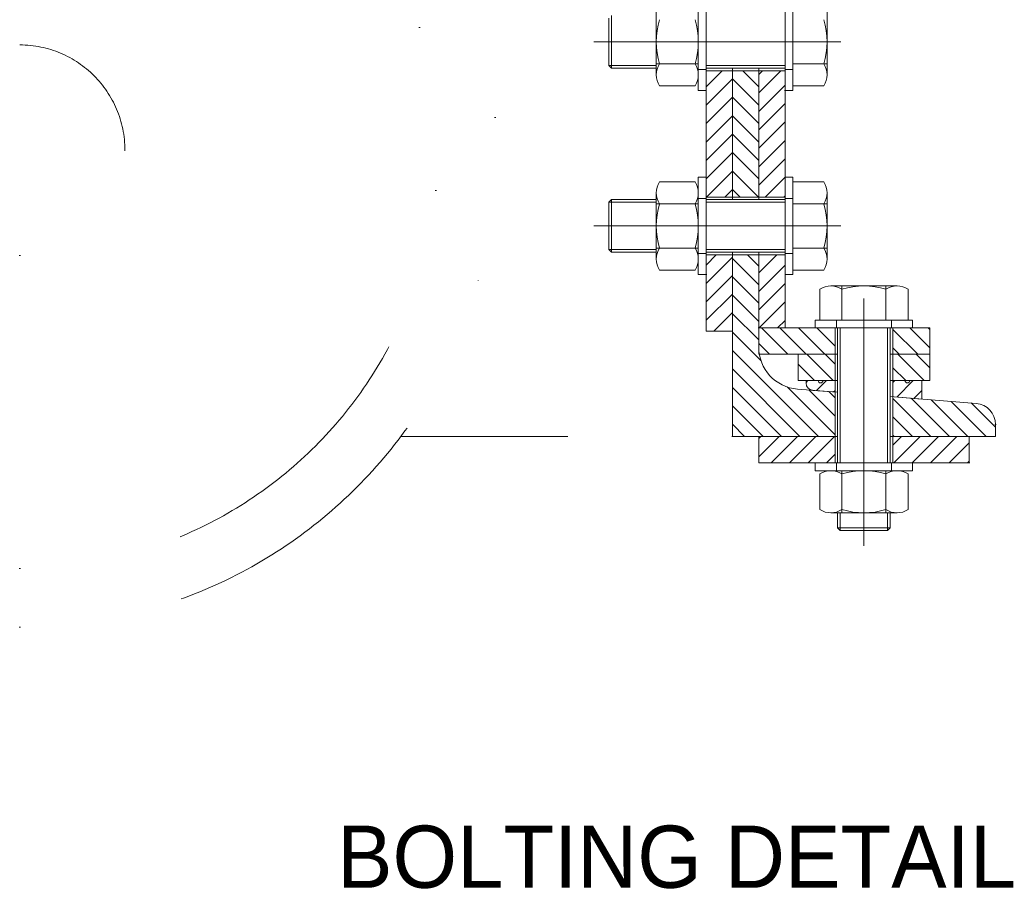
# Model space of a CAD drawing. Header units: millimetres. Extents: x -1413 to 6997, y -739331 to -733391.
# Tile 3 of 47: x 1998 to 2711, y -737649 to -737026. Entities that reach past the tile are written whole.
import ezdxf

# ---------------------------------------------------------------- set-up
doc = ezdxf.new("R2010")
doc.units = ezdxf.units.MM
doc.header["$MEASUREMENT"] = 0
for name, pattern in [('DGN Style 2', [297.3927272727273, 178.4356363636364, -118.9570909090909]), ('DGN Style 4', [476.1257563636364, 237.9141818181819, -118.9570909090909, 0.2973927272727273, -118.9570909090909]), ('DGN Style 6', [565.6409672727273, 0.2973927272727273, -118.9570909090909, 208.1749090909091, -118.9570909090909, 0.2973927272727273, -118.9570909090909])]:
    doc.linetypes.add(name, pattern=pattern)
doc.layers.add('Side Slip Cradle Stbd', color=7, linetype='Continuous', lineweight=0)
doc.styles.add('Style-ENGINEERING', font='ENGINEERING.shx')

# ---------------------------------------------------------------- blocks, each defined once
blk = doc.blocks.new('*U59')
at = {"linetype": 'DGN Style 6', "lineweight": 0}
h = blk.add_hatch(dxfattribs=at)
h.set_pattern_fill('HATCH', color=3, style=0, pattern_type=2)
h.set_pattern_definition([(45, (-285.838059, -760.0839110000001), (-6.67161612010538, 6.671616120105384), [])])
h.paths.add_polyline_path([(-277.7599502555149, -701.8477512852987), (-296.8016768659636, -701.8477512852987), (-296.8016768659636, -716.129046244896), (-296.8016768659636, -778.9667440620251), (-296.8016768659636, -793.2480390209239), (-277.7599502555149, -793.2480390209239)])
h = blk.add_hatch(dxfattribs=at)
h.set_pattern_fill('HATCH', style=0, pattern_type=2)
h.set_pattern_definition([(315, (-263.692808, -720.020257), (6.671616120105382, 6.671616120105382), [])])
h.paths.add_polyline_path([(-258.7182236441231, -701.8477512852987), (-277.7599502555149, -701.8477512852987), (-277.7599502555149, -793.2480390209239), (-258.7182236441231, -793.2480390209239)])
h = blk.add_hatch(dxfattribs=at)
h.set_pattern_fill('HATCH', color=3, style=0, pattern_type=2)
h.set_pattern_definition([(45, (-240.61926, -730.78125), (-6.67161612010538, 6.671616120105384), [])])
h.paths.add_polyline_path([(-239.6764970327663, -716.129046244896), (-239.6764970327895, -701.8477512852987), (-258.7182236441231, -701.8477512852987), (-258.7182236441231, -793.2480390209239), (-239.6764970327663, -793.2480390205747), (-239.6764970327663, -778.9667440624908)])
h = blk.add_hatch(dxfattribs=at)
h.set_pattern_fill('HATCH', color=3, style=0, pattern_type=2)
h.set_pattern_definition([(45, (-285.578202, -862.1469699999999), (-6.67161612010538, 6.671616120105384), [])])
h.paths.add_polyline_path([(-296.8016768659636, -849.4211325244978), (-296.8016768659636, -890.3608447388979), (-277.7599502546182, -890.3608447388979), (-277.75995025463, -835.1398375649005), (-296.8016768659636, -835.1398375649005)])
h = blk.add_hatch(dxfattribs=at)
h.set_pattern_fill('HATCH', style=0, pattern_type=2)
h.set_pattern_definition([(315, (-131.587634, -955.337667), (6.671616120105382, 6.671616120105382), [])])
h.paths.add_polyline_path([(-219.5342080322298, -933.1272459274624, -0.01983254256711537), (-219.9540130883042, -933.0770357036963), (-230.6789613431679, -932.2140919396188, -0.3910402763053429), (-258.7182236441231, -901.8441913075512), (-258.7182236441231, -890.3608447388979), (-258.7182236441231, -835.1398375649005), (-277.7599502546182, -835.1398375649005), (-277.7599502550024, -890.3608447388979), (-277.7599502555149, -966.5277511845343), (-258.7182236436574, -966.5277511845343), (-203.4972164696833, -966.5277511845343), (-203.4972164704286, -934.4029157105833)])
h = blk.add_hatch(dxfattribs=at)
h.set_pattern_fill('HATCH', color=3, style=0, pattern_type=2)
h.set_pattern_definition([(45, (-255.002386, -862.0350210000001), (-6.67161612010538, 6.671616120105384), [])])
h.paths.add_polyline_path([(-258.7182236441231, -887.9887070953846), (-239.6764970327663, -887.9887070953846), (-239.6764970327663, -849.4211325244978), (-239.6764970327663, -835.1398375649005), (-258.7182236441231, -835.1398375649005)])
h = blk.add_hatch(dxfattribs=at)
h.set_pattern_fill('HATCH', color=3, style=0, pattern_type=2)
h.set_pattern_definition([(315, (-246.124349, -896.780443), (6.671616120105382, 6.671616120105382), [])])
h.paths.add_polyline_path([(-203.4972164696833, -907.0304337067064), (-203.4972164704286, -887.9887070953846), (-258.7182236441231, -887.9887070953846), (-258.7182236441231, -907.0304337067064), (-217.7785114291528, -907.0304337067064)])
h = blk.add_hatch(dxfattribs=at)
h.set_pattern_fill('HATCH', color=3, style=0, pattern_type=2)
h.set_pattern_definition([(315, (-138.797137, -896.780443), (6.671616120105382, 6.671616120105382), [])])
h.paths.add_polyline_path([(-134.9470006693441, -907.0304337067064), (-134.9470006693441, -887.9887070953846), (-140.6595186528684, -887.9887070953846), (-149.4187128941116, -887.9887070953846), (-152.846223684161, -887.9887070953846), (-161.6054179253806, -887.9887070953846), (-161.6054179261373, -907.0304337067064), (-147.3241229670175, -907.0304337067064)])
h = blk.add_hatch(dxfattribs=at)
h.set_pattern_fill('HATCH', color=3, style=0, pattern_type=2)
h.set_pattern_definition([(315, (-218.488376, -910.725181), (6.671616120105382, 6.671616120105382), [])])
h.paths.add_polyline_path([(-230.1556337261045, -907.0304337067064), (-230.1556337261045, -926.0721603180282), (-224.4431157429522, -926.0721603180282), (-215.6839215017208, -926.0721603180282), (-212.2564107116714, -926.0721603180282), (-203.4972164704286, -926.0721603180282), (-203.4972164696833, -907.0304337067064), (-217.7785114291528, -907.0304337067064)])
h = blk.add_hatch(dxfattribs=at)
h.set_pattern_fill('HATCH', color=3, style=0, pattern_type=2)
h.set_pattern_definition([(315, (-145.481977, -917.7973400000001), (6.671616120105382, 6.671616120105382), [])])
h.paths.add_polyline_path([(-161.6054179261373, -907.0304337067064), (-161.6054179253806, -926.0721603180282), (-152.846223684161, -926.0721603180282), (-149.4187128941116, -926.0721603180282), (-140.6595186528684, -926.0721603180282), (-134.9470006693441, -926.0721603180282), (-134.9470006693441, -907.0304337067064), (-147.3241229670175, -907.0304337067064)])
h = blk.add_hatch(dxfattribs=at)
h.set_pattern_fill('HATCH', color=30, style=0, pattern_type=2)
h.set_pattern_definition([(45, (-209.1399, -929.690682), (-6.67161612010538, 6.671616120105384), [])])
h.paths.add_polyline_path([(-212.2564107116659, -926.0721603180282, -0.9999999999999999), (-215.6839215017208, -926.0721603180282), (-224.4431157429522, -926.0721603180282), (-224.4431157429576, -927.8123509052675, 0.3684598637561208), (-219.9540130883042, -933.0770357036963), (-219.5328943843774, -933.1109194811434), (-203.4972164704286, -934.401171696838), (-203.4972164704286, -926.0721603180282)])
h = blk.add_hatch(dxfattribs=at)
h.set_pattern_fill('HATCH', color=30, style=0, pattern_type=2)
h.set_pattern_definition([(45, (-149.074511, -932.539862), (-6.67161612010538, 6.671616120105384), [])])
h.paths.add_polyline_path([(-149.4187128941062, -926.0721603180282, -0.9999999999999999), (-152.846223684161, -926.0721603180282), (-161.6054179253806, -926.0721603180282), (-161.6054179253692, -937.7352178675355), (-140.6595186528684, -939.4013689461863), (-140.6595186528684, -926.0721603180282)])
h = blk.add_hatch(dxfattribs=at)
h.set_pattern_fill('HATCH', style=0, pattern_type=2)
h.set_pattern_definition([(315, (-129.734599, -955.701675), (6.671616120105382, 6.671616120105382), [])])
h.paths.add_polyline_path([(-87.34268414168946, -957.7354670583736, 0.3910402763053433), (-101.3623152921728, -942.5505167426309), (-140.66019703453, -939.4098572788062), (-161.6054179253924, -937.7359297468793), (-161.6054179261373, -966.5277511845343), (-106.3844107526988, -966.5277511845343), (-87.34268414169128, -966.5277511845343)])
h = blk.add_hatch(dxfattribs=at)
h.set_pattern_fill('HATCH', color=3, style=0, pattern_type=2)
h.set_pattern_definition([(45, (-222.559148, -976.033906), (-6.67161612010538, 6.671616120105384), [])])
h.paths.add_polyline_path([(-258.7182236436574, -966.5277511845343), (-258.7182236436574, -985.5694777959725), (-217.7785114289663, -985.5694777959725), (-203.4972164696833, -985.5694777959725), (-203.4972164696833, -966.5277511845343)])
h = blk.add_hatch(dxfattribs=at)
h.set_pattern_fill('HATCH', color=3, style=0, pattern_type=2)
h.set_pattern_definition([(45, (-139.273002, -981.494029), (-6.67161612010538, 6.671616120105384), [])])
h.paths.add_polyline_path([(-106.3844107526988, -985.5694777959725), (-106.3844107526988, -966.5277511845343), (-161.6054179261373, -966.5277511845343), (-161.6054179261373, -985.5694777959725), (-147.3241229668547, -985.5694777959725)])
at = {"color": 7, "linetype": 'DGN Style 2', "lineweight": 0}
for p, q in [((-365.3518926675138, -699.9435786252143), (-365.3518926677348, -661.8601254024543)), ((-332.980957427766, -698.0394059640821), (-367.2560653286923, -698.0394059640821)), ((-239.6764970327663, -698.0394059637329), (-296.8016768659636, -698.0394059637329)), ((-296.8016768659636, -700.8956649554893), (-302.5141948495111, -700.8956649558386)), ((-233.9639790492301, -700.8956649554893), (-239.6764970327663, -700.8956649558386)), ((-332.980957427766, -797.0563843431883), (-367.256065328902, -797.0563843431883)), ((-365.3518926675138, -833.2356649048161), (-365.3518926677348, -795.1522116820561)), ((-296.8016768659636, -794.2001253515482), (-302.5141948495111, -794.2001253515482)), ((-239.6764970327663, -797.0563843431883), (-296.8016768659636, -797.0563843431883)), ((-233.9639790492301, -794.2001253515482), (-239.6764970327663, -794.2001253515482)), ((-332.980957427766, -831.3314922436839), (-367.2560653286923, -831.3314922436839)), ((-239.6764970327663, -831.3314922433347), (-296.8016768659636, -831.3314922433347)), ((-296.8016768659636, -834.1877512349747), (-302.5141948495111, -834.1877512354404)), ((-233.9639790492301, -834.1877512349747), (-239.6764970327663, -834.1877512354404)), ((-202.5451301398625, -882.2761891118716), (-202.5451301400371, -887.9887070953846)), ((-162.5575042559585, -882.2761891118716), (-162.557504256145, -887.9887070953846)), ((-199.6888711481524, -887.9887070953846), (-199.6888711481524, -985.5694777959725)), ((-165.4137632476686, -887.9887070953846), (-165.4137632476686, -985.5694777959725)), ((-202.5451301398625, -985.5694777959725), (-202.5451301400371, -991.2819957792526)), ((-162.5575042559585, -985.5694777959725), (-162.557504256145, -991.2819957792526)), ((-199.6888711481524, -1021.748758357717), (-199.6888711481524, -1034.610002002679)), ((-165.4137632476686, -1021.748758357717), (-165.4137632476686, -1034.610002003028)), ((-201.5930438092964, -1032.70582934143), (-163.5095905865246, -1032.70582934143))]:
    blk.add_line(p, q, dxfattribs=at)
at = {"color": 7, "linetype": 'Continuous', "lineweight": 0}
for p, q in [((-367.2560653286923, -698.0394059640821), (-367.256065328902, -663.76429806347)), ((-367.2560653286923, -698.0394059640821), (-365.3518926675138, -699.9435786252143)), ((-302.5141948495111, -696.8635793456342), (-332.980957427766, -696.8635793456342)), ((-209.209734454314, -696.8635793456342), (-233.9639790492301, -696.8635793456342)), ((-332.980957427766, -699.9435786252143), (-365.3518926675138, -699.9435786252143)), ((-239.6764970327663, -699.9435786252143), (-296.8016768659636, -699.9435786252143)), ((-277.7599502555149, -699.9435786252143), (-277.7599502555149, -795.1522116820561)), ((-258.7182236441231, -795.1522116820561), (-258.7182236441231, -699.9435786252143)), ((-304.8681797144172, -712.8253066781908), (-330.6269725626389, -712.8253066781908)), ((-304.8681797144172, -782.270483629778), (-330.6269725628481, -782.270483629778)), ((-365.3518926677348, -795.1522116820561), (-367.256065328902, -797.0563843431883)), ((-367.2560653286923, -831.3314922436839), (-367.256065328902, -797.0563843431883)), ((-332.980957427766, -795.1522116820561), (-365.3518926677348, -795.1522116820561)), ((-302.5141948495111, -798.2322109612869), (-332.980957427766, -798.2322109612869)), ((-239.6764970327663, -795.1522116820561), (-296.8016768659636, -795.1522116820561)), ((-209.2097344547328, -798.2322109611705), (-233.9639790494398, -798.2322109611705)), ((-367.2560653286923, -831.3314922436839), (-365.3518926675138, -833.2356649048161)), ((-332.980957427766, -833.2356649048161), (-365.3518926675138, -833.2356649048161)), ((-302.5141948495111, -830.1556656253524), (-332.980957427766, -830.1556656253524)), ((-239.6764970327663, -833.2356649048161), (-296.8016768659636, -833.2356649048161)), ((-209.209734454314, -830.1556656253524), (-233.9639790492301, -830.1556656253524)), ((-304.8681797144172, -846.117392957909), (-330.6269725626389, -846.117392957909)), ((-198.5130445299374, -857.5219445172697), (-198.5130445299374, -882.2761891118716)), ((-166.5895898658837, -857.5219445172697), (-166.5895898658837, -882.2761891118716)), ((-201.5930438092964, -887.9887070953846), (-201.5930438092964, -985.5694777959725)), ((-163.5095905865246, -887.9887070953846), (-163.5095905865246, -985.5694777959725)), ((-214.4747718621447, -993.6359806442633), (-214.4747718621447, -1019.394773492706)), ((-198.513044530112, -991.2819957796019), (-198.513044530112, -1021.748758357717)), ((-166.5895898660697, -991.2819957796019), (-166.5895898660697, -1021.748758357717)), ((-150.6278625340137, -993.6359806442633), (-150.6278625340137, -1019.394773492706)), ((-201.5930438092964, -1021.748758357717), (-201.5930438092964, -1032.70582934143)), ((-163.5095905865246, -1021.748758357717), (-163.5095905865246, -1032.70582934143)), ((-199.6888711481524, -1034.610002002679), (-201.5930438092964, -1032.70582934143)), ((-163.5095905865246, -1032.70582934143), (-165.4137632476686, -1034.610002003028)), ((-199.6888711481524, -1034.610002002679), (-165.4137632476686, -1034.610002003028))]:
    blk.add_line(p, q, dxfattribs=at)
at = {"color": 1, "linetype": 'DGN Style 4', "lineweight": 0}
for p, q in [((-199.2259506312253, -680.9018520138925), (-378.2447445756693, -680.9018520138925)), ((-199.2259506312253, -814.1939382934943), (-378.2447445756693, -814.1939382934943)), ((-182.5513171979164, -866.5798873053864), (-182.5513171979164, -1045.598681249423))]:
    blk.add_line(p, q, dxfattribs=at)
at = {"color": 3, "linetype": 'Continuous', "lineweight": 0}
for p, q in [((-258.7182236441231, -887.9887070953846), (-258.7182236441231, -907.0304337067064)), ((-239.6764970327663, -887.9887070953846), (-201.5930438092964, -887.9887070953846)), ((-163.5095905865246, -887.9887070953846), (-134.9470006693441, -887.9887070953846)), ((-134.9470006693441, -887.9887070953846), (-134.9470006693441, -907.0304337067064)), ((-258.7182236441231, -907.0304337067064), (-201.5930438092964, -907.0304337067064)), ((-230.1556337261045, -926.0721603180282), (-230.1556337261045, -907.0304337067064)), ((-230.1556337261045, -907.0304337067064), (-201.5930438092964, -907.0304337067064)), ((-163.5095905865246, -907.0304337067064), (-134.9470006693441, -907.0304337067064)), ((-163.5095905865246, -907.0304337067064), (-134.9470006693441, -907.0304337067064)), ((-134.9470006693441, -926.0721603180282), (-134.9470006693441, -907.0304337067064)), ((-230.1556337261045, -926.0721603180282), (-201.5930438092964, -926.0721603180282)), ((-163.5095905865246, -926.0721603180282), (-134.9470006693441, -926.0721603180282)), ((-258.7182236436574, -985.5694777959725), (-258.7182236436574, -966.5277511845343)), ((-201.5930438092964, -966.5277511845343), (-258.7182236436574, -966.5277511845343)), ((-163.5095905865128, -966.5277511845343), (-106.38441075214, -966.5277511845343)), ((-106.3844107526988, -985.5694777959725), (-106.3844107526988, -966.5277511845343)), ((-258.7182236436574, -985.5694777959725), (-201.5930438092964, -985.5694777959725)), ((-106.38441075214, -985.5694777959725), (-163.5095905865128, -985.5694777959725))]:
    blk.add_line(p, q, dxfattribs=at)
at = {"color": 30, "linetype": 'Continuous', "lineweight": 0}
for p, q in [((-224.4431157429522, -926.0721603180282), (-224.4431157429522, -927.8123509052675)), ((-215.6839215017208, -926.0721603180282), (-224.4431157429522, -926.0721603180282)), ((-201.5930438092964, -926.0721603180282), (-212.2564107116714, -926.0721603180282)), ((-152.8462236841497, -926.0721603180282), (-163.5095905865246, -926.0721603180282)), ((-140.6595186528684, -926.0721603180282), (-149.4187128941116, -926.0721603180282)), ((-140.6595186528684, -926.0721603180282), (-140.6595186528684, -939.4013689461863)), ((-201.5930438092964, -934.5543839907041), (-219.534208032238, -933.1272459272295)), ((-140.6595186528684, -939.4013689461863), (-163.5095905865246, -937.583749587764))]:
    blk.add_line(p, q, dxfattribs=at)
at = {"color": 7, "linetype": 'DGN Style 6', "lineweight": 0}
blk.add_line((-277.7599502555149, -966.5277511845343), (-517.9272460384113, -966.5277511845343), dxfattribs=at)
at = {"color": 7, "linetype": 'Continuous', "lineweight": 0, "flags": 128}
for points in [[(-296.8016768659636, -645.6746577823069), (-302.5141948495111, -645.674657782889), (-302.5141948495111, -716.129046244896), (-296.8016768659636, -716.129046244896), (-296.8016768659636, -645.6746577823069)], [(-233.9639790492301, -645.6746577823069), (-239.6764970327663, -645.6746577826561), (-239.6764970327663, -716.129046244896), (-233.9639790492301, -716.129046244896), (-233.9639790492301, -645.6746577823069)], [(-296.8016768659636, -778.9667440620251), (-302.5141948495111, -778.9667440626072), (-302.5141948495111, -849.4211325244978), (-296.8016768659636, -849.4211325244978), (-296.8016768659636, -778.9667440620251)], [(-233.9639790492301, -778.9667440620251), (-239.6764970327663, -778.9667440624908), (-239.6764970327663, -849.4211325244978), (-233.9639790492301, -849.4211325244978), (-233.9639790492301, -778.9667440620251)], [(-147.3241229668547, -882.2761891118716), (-147.3241229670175, -887.9887070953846), (-217.7785114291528, -887.9887070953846), (-217.7785114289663, -882.2761891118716), (-147.3241229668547, -882.2761891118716)], [(-147.3241229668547, -985.5694777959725), (-147.3241229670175, -991.2819957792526), (-217.7785114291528, -991.2819957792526), (-217.7785114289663, -985.5694777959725), (-147.3241229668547, -985.5694777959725)]]:
    blk.add_lwpolyline(points, close=True, dxfattribs=at)
for points in [[(-211.5637193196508, -648.9783973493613), (-233.9639790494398, -648.9783973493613), (-233.9639790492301, -712.8253066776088), (-211.5637193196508, -712.8253066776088)], [(-332.980957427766, -704.8444430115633), (-332.980957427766, -656.959261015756)], [(-302.5141948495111, -704.8444430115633), (-302.5141948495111, -656.959261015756)], [(-209.209734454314, -704.8444430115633), (-209.2097344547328, -656.959261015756)], [(-296.8016768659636, -701.8477512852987), (-239.6764970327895, -701.8477512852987)], [(-211.5637193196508, -782.2704836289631), (-233.9639790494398, -782.2704836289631), (-233.9639790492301, -846.117392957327), (-211.5637193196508, -846.117392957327)], [(-332.980957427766, -838.1365292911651), (-332.980957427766, -790.2513472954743)], [(-302.5141948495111, -838.1365292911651), (-302.5141948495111, -790.2513472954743)], [(-209.209734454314, -838.1365292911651), (-209.2097344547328, -790.2513472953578)], [(-296.8016768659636, -793.2480390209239), (-239.6764970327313, -793.2480390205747)], [(-277.7599502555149, -833.2356649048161), (-277.7599502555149, -966.5277511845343), (-201.5930438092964, -966.5277511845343)], [(-296.8016768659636, -835.1398375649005), (-239.6764970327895, -835.1398375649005)], [(-150.6278625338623, -859.8759293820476), (-150.6278625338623, -882.2761891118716), (-214.4747718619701, -882.2761891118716), (-214.4747718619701, -859.8759293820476)], [(-206.4939081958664, -857.5219445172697), (-158.608726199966, -857.5219445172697)], [(-203.4972164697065, -966.5277511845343), (-203.4972164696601, -934.4029157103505)], [(-161.6054179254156, -966.5277511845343), (-161.6054179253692, -937.735217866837)], [(-206.493908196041, -991.2819957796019), (-158.6087262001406, -991.2819957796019)], [(-206.493908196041, -1021.748758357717), (-158.6087262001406, -1021.748758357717)]]:
    blk.add_lwpolyline(points, dxfattribs=at)
at = {"color": 3, "linetype": 'Continuous', "lineweight": 0, "flags": 128}
for points in [[(-296.8016768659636, -699.9435786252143), (-296.8016768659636, -890.3608447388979), (-277.7599502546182, -890.3608447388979), (-277.7599502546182, -833.2356649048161)], [(-277.7599502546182, -795.1522116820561), (-277.7599502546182, -699.9435786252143)], [(-258.7182236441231, -699.9435786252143), (-258.7182236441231, -795.1522116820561)], [(-258.7182236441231, -833.2356649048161), (-258.7182236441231, -887.9887070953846), (-239.6764970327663, -887.9887070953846), (-239.6764970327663, -701.8477512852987)], [(-203.4972164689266, -887.9887070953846), (-203.4972164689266, -907.0304337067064)], [(-161.6054179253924, -887.9887070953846), (-161.6054179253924, -907.0304337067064)], [(-203.4972164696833, -907.0304337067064), (-203.4972164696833, -926.0721603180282)], [(-161.6054179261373, -907.0304337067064), (-161.6054179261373, -926.0721603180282)], [(-203.4972164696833, -966.5277511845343), (-203.4972164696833, -985.5694777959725)], [(-161.6054179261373, -966.5277511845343), (-161.6054179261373, -985.5694777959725)]]:
    blk.add_lwpolyline(points, dxfattribs=at)
at = {"color": 3, "linetype": 'DGN Style 6', "lineweight": 0, "flags": 128}
for points in [[(-277.7599502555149, -701.8477512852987), (-296.8016768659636, -701.8477512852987), (-296.8016768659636, -716.129046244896), (-296.8016768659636, -778.9667440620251), (-296.8016768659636, -793.2480390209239), (-277.7599502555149, -793.2480390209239), (-277.7599502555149, -701.8477512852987)], [(-239.6764970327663, -716.129046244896), (-239.6764970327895, -701.8477512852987), (-258.7182236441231, -701.8477512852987), (-258.7182236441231, -793.2480390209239), (-239.6764970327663, -793.2480390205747), (-239.6764970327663, -778.9667440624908), (-239.6764970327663, -716.129046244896)], [(-296.8016768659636, -849.4211325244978), (-296.8016768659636, -890.3608447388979), (-277.7599502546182, -890.3608447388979), (-277.75995025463, -835.1398375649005), (-296.8016768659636, -835.1398375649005), (-296.8016768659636, -849.4211325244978)], [(-258.7182236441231, -887.9887070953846), (-239.6764970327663, -887.9887070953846), (-239.6764970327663, -849.4211325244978), (-239.6764970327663, -835.1398375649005), (-258.7182236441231, -835.1398375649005), (-258.7182236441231, -887.9887070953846)], [(-203.4972164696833, -907.0304337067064), (-203.4972164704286, -887.9887070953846), (-203.4972164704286, -887.9887070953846), (-203.4972164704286, -887.9887070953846), (-258.7182236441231, -887.9887070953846), (-258.7182236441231, -887.9887070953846), (-258.7182236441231, -907.0304337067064), (-217.7785114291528, -907.0304337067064), (-203.4972164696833, -907.0304337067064)], [(-134.9470006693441, -907.0304337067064), (-134.9470006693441, -887.9887070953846), (-140.6595186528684, -887.9887070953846), (-149.4187128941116, -887.9887070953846), (-152.846223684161, -887.9887070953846), (-161.6054179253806, -887.9887070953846), (-161.6054179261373, -907.0304337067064), (-147.3241229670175, -907.0304337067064), (-134.9470006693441, -907.0304337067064)], [(-230.1556337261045, -907.0304337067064), (-230.1556337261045, -926.0721603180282), (-224.4431157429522, -926.0721603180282), (-215.6839215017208, -926.0721603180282), (-212.2564107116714, -926.0721603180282), (-203.4972164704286, -926.0721603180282), (-203.4972164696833, -907.0304337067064), (-217.7785114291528, -907.0304337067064), (-230.1556337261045, -907.0304337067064)], [(-161.6054179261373, -907.0304337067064), (-161.6054179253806, -926.0721603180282), (-152.846223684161, -926.0721603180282), (-149.4187128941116, -926.0721603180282), (-140.6595186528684, -926.0721603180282), (-134.9470006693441, -926.0721603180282), (-134.9470006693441, -907.0304337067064), (-147.3241229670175, -907.0304337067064), (-161.6054179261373, -907.0304337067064)], [(-258.7182236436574, -966.5277511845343), (-258.7182236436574, -985.5694777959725), (-217.7785114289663, -985.5694777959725), (-203.4972164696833, -985.5694777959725), (-203.4972164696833, -966.5277511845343), (-258.7182236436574, -966.5277511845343)], [(-106.3844107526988, -985.5694777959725), (-106.3844107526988, -966.5277511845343), (-161.6054179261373, -966.5277511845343), (-161.6054179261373, -985.5694777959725), (-147.3241229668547, -985.5694777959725), (-106.3844107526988, -985.5694777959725)]]:
    blk.add_lwpolyline(points, close=True, dxfattribs=at)
at = {"color": 7, "linetype": 'DGN Style 6', "lineweight": 0, "flags": 128}
blk.add_lwpolyline([(-258.7182236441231, -701.8477512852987), (-277.7599502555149, -701.8477512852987), (-277.7599502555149, -793.2480390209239), (-258.7182236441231, -793.2480390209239), (-258.7182236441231, -701.8477512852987)], close=True, dxfattribs=at)
at = {"color": 7, "linetype": 'Continuous', "lineweight": 0, "flags": 128}
for points in [[(-201.5930438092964, -934.5389620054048), (-230.6789613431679, -932.2140919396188, -0.3910402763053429), (-258.7182236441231, -901.8441913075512), (-258.7182236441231, -833.2356649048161)], [(-163.5095905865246, -966.5277511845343), (-87.34268414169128, -966.5277511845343), (-87.34268414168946, -957.7354670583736, 0.3910402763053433), (-101.3623152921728, -942.5505167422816), (-163.5095905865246, -937.5830152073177)]]:
    blk.add_lwpolyline(points, format="xyb", dxfattribs=at)
at = {"color": 7, "linetype": 'DGN Style 6', "lineweight": 0, "flags": 128}
for points in [[(-219.5342080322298, -933.1272459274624, -0.01983254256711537), (-219.9540130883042, -933.0770357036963), (-230.6789613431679, -932.2140919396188, -0.3910402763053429), (-258.7182236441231, -901.8441913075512), (-258.7182236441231, -890.3608447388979), (-258.7182236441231, -835.1398375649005), (-277.7599502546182, -835.1398375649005), (-277.7599502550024, -890.3608447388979), (-277.7599502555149, -966.5277511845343), (-258.7182236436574, -966.5277511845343), (-203.4972164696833, -966.5277511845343), (-203.4972164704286, -934.4029157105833), (-219.5342080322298, -933.1272459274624)], [(-87.34268414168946, -957.7354670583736, 0.3910402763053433), (-101.3623152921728, -942.5505167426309), (-140.66019703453, -939.4098572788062), (-161.6054179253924, -937.7359297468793), (-161.6054179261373, -966.5277511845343), (-106.3844107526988, -966.5277511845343), (-87.34268414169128, -966.5277511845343), (-87.34268414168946, -957.7354670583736)]]:
    blk.add_lwpolyline(points, format="xyb", close=True, dxfattribs=at)
at = {"color": 30, "linetype": 'DGN Style 6', "lineweight": 0, "flags": 128}
for points in [[(-212.2564107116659, -926.0721603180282, -0.9999999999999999), (-215.6839215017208, -926.0721603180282), (-224.4431157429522, -926.0721603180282), (-224.4431157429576, -927.8123509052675, 0.3684598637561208), (-219.9540130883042, -933.0770357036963), (-219.5328943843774, -933.1109194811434), (-203.4972164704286, -934.401171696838), (-203.4972164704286, -926.0721603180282), (-212.2564107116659, -926.0721603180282)], [(-149.4187128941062, -926.0721603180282, -0.9999999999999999), (-152.846223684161, -926.0721603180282), (-161.6054179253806, -926.0721603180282), (-161.6054179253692, -937.7352178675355), (-140.6595186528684, -939.4013689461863), (-140.6595186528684, -926.0721603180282), (-149.4187128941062, -926.0721603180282)]]:
    blk.add_lwpolyline(points, format="xyb", close=True, dxfattribs=at)
at = {"color": 30, "linetype": 'Continuous', "lineweight": 0, "flags": 128}
for points in [[(-203.4972164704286, -926.0721603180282), (-203.4972164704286, -934.4029157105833)], [(-161.6054179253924, -937.7352178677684), (-161.6054179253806, -926.0721603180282)]]:
    blk.add_lwpolyline(points, dxfattribs=at)
at = {"color": 7, "linetype": 'DGN Style 6', "lineweight": 0}
for radius in [345.0361326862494, 302.7634996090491, 76.16695293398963]:
    blk.add_arc((-793.8393263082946, -759.3503952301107), radius, 270, 90, dxfattribs=at)
at = {"color": 7, "linetype": 'Continuous', "lineweight": 0}
for centre, radius, start, end in [((-277.6879119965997, -680.9018520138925), 55.29304543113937, 163.2213451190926, 196.7786548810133), ((-318.2749517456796, -704.8444430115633), 14.70600568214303, 147.1327677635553, 212.8672322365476), ((-317.2202005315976, -790.2513472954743), 14.70600568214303, 327.1327677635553, 32.86723223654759), ((-223.9157401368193, -790.2513472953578), 14.70600568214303, 327.1327677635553, 32.86723223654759), ((-277.6879119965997, -814.1939382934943), 55.29304543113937, 163.2213451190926, 196.7786548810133), ((-318.2749517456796, -838.1365292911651), 14.70600568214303, 147.1327677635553, 212.8672322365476), ((-206.4939081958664, -872.2279501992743), 14.70600568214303, 57.1327677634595, 122.8672322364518), ((-182.5513171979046, -912.8149899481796), 55.29304543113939, 73.22134511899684, 106.7786548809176), ((-206.493908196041, -1005.988001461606), 14.70600568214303, 57.1327677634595, 122.8672322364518), ((-182.5513171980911, -1046.575041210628), 55.29304543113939, 73.22134511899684, 106.7786548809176), ((-158.6087262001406, -1007.042752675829), 14.70600568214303, 237.1327677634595, 302.8672322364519)]:
    blk.add_arc(centre, radius, start, end, dxfattribs=at)
at = {"color": 7, "linetype": 'Continuous', "lineweight": 0, "extrusion": (0, 0, -1)}
for centre, radius, start, end in [((357.8072402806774, -680.9018520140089), 55.29304543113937, 163.2213451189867, 196.7786548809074), ((264.5027798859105, -680.9018520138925), 55.29304543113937, 163.2213451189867, 196.7786548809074), ((317.2202005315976, -704.8444430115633), 14.70600568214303, 147.1327677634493, 212.8672322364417), ((223.9157401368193, -704.8444430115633), 14.70600568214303, 147.1327677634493, 212.8672322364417), ((318.2749517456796, -790.2513472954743), 14.70600568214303, 327.1327677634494, 32.86723223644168), ((357.8072402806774, -814.1939382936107), 55.29304543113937, 163.2213451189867, 196.7786548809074), ((264.5027798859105, -814.1939382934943), 55.29304543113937, 163.2213451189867, 196.7786548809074), ((317.2202005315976, -838.1365292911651), 14.70600568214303, 147.1327677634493, 212.8672322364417), ((223.9157401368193, -838.1365292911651), 14.70600568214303, 147.1327677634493, 212.8672322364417), ((158.608726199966, -872.2279501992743), 14.70600568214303, 57.1327677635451, 122.8672322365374), ((158.6087262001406, -1005.988001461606), 14.70600568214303, 57.1327677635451, 122.8672322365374), ((206.493908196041, -1007.042752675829), 14.70600568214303, 237.1327677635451, 302.8672322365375), ((182.5513171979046, -966.4557129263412), 55.29304543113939, 253.2213451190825, 286.7786548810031)]:
    blk.add_arc(centre, radius, start, end, dxfattribs=at)
at = {"color": 30, "linetype": 'Continuous', "lineweight": 0}
for centre, radius, end in [((-213.9701661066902, -926.0721603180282), 1.713755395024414, 0), ((-151.1324682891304, -926.0721603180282), 1.713755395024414, 0), ((-219.1114322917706, -927.8123509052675), 5.331683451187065, 265.45195759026)]:
    blk.add_arc(centre, radius, 180, end, dxfattribs=at)
at = {"color": 7, "lineweight": 13, "insert": (-318.2647453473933, -1270.898045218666), "char_height": 44.99999999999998, "width": 2815.786252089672, "attachment_point": 5, "line_spacing_factor": 0.8999999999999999, "style": 'Style-ENGINEERING'}
blk.add_mtext('BOLTING DETAIL', dxfattribs=at)

msp = doc.modelspace()

# ---------------------------------------------------------------- block references
at = {"layer": 'Side Slip Cradle Stbd', "color": 7, "linetype": 'Continuous', "lineweight": 0}
msp.add_blockref('*U59', (2791.75, -736360.8500000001), dxfattribs=at)

doc.saveas('drawing.dxf')
